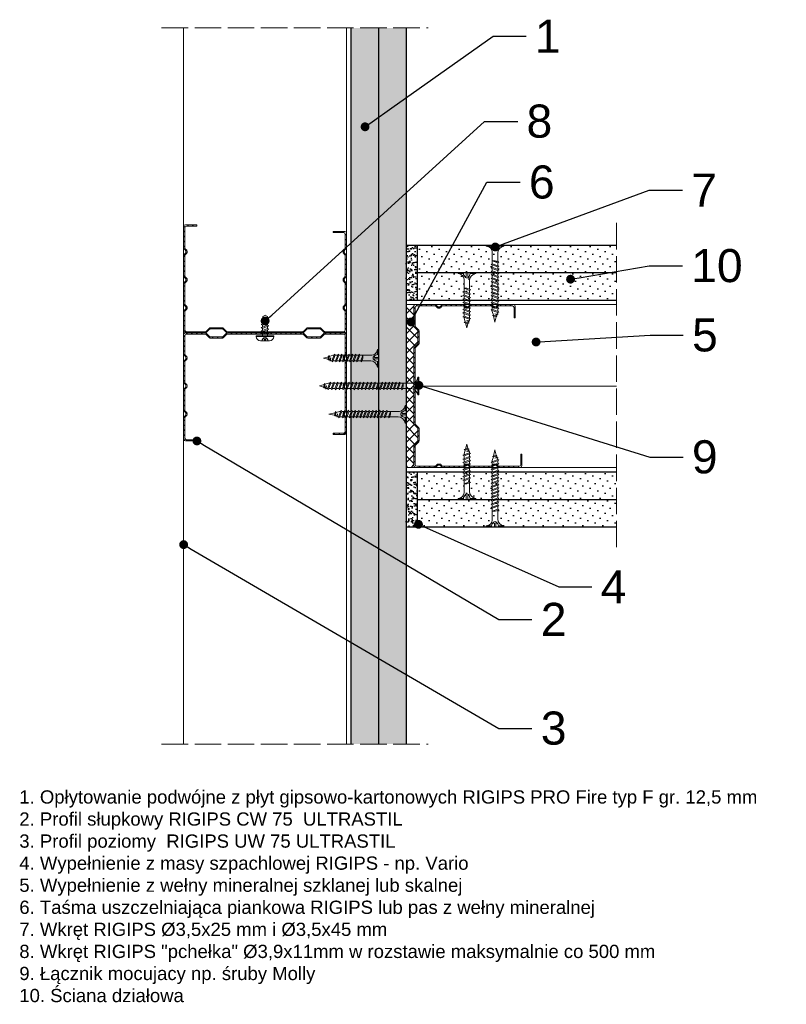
# Model space of a CAD drawing. Header units: millimetres. Extents: x 1074 to 3101, y -548 to 1635.
# Tile 12 of 16: x 1840 to 2188, y 348 to 794. Entities that reach past the tile are written whole.
import ezdxf
from ezdxf import colors
from ezdxf.entities.mleader import LeaderData, LeaderLine
from ezdxf.math import Vec2, Vec3

# ---------------------------------------------------------------- set-up
doc = ezdxf.new("R2010")
doc.units = ezdxf.units.MM
doc.linetypes.add('ACAD_ISO02W100', pattern=[15, 12, -3])
for name, color, linetype, lineweight in [('_ISOVER WELNA', 7, 'BATTING', 9), ('_RIGIPS AKCESORIA', 7, 'Continuous', 18), ('_RIGIPS G-K', 7, 'Continuous', 25), ('_RIGIPS PROFIL', 7, 'Continuous', 18), ('KRESKOWANIE', 7, 'Continuous', 9), ('PRZERYWANA', 7, 'ACAD_ISO02W100', 9)]:
    doc.layers.add(name, color=color, linetype=linetype, lineweight=lineweight)
doc.styles.get("Standard").update_dxf_attribs({"font": 'arial.ttf'})
doc.linetypes.add('BATTING', pattern='A,0.00254,-2.54,[134,ltypeshp.shx,S=2.54,R=0,X=-2.54,Y=0],-5.08,[134,ltypeshp.shx,S=2.54,R=180,X=2.54,Y=0],-2.54', length=10.16254)
pattern_1 = [(45, (0.9, -424.0486), (-1.122532, 3.367596), [0, -3.175])]
pattern_2 = [(45, (0.9, -423.1486), (-1.122532, 3.367596), [0, -3.175])]
pattern_3 = [(45, (0.9, -424.9486), (-1.122532, 3.367596), [0, -3.175])]

# ---------------------------------------------------------------- blocks, each defined once
blk = doc.blocks.new('TN 25')
at = {"layer": '_RIGIPS AKCESORIA'}
for p, q in [((0, -0.84), (0, 7.16)), ((0, 7.16), (0.46, 7.16)), ((0.46, 4.78), (0, 4.78)), ((0.46, 7.16), (0.46, 4.78)), ((3.02, 4.46), (8.47, 4.46)), ((7.12, 4.46), (7.12, 3.18)), ((8.03, 2.01), (7.12, 4.46)), ((8.47, 4.46), (8.79, 5)), ((9.61, 1.51), (8.47, 4.46)), ((8.79, 5), (9.93, 2.01)), ((9, 4.46), (10.1, 4.46)), ((10.1, 4.46), (10.41, 5)), ((11.23, 1.51), (10.1, 4.46)), ((10.41, 5), (11.56, 2.01)), ((10.62, 4.46), (11.67, 4.46)), ((11.67, 4.46), (11.99, 5)), ((12.81, 1.51), (11.67, 4.46)), ((11.99, 5), (13.14, 2.01)), ((12.2, 4.46), (13.21, 4.46)), ((13.21, 4.46), (13.52, 5)), ((14.34, 1.51), (13.21, 4.46)), ((13.52, 5), (14.67, 2.01)), ((13.73, 4.46), (14.8, 4.46)), ((14.8, 4.46), (15.12, 5)), ((15.94, 1.51), (14.8, 4.46)), ((15.12, 5), (16.26, 2.01)), ((15.33, 4.46), (16.42, 4.46)), ((16.42, 4.46), (16.73, 5)), ((17.55, 1.51), (16.42, 4.46)), ((16.73, 5), (17.88, 2.01)), ((16.94, 4.46), (17.99, 4.46)), ((17.99, 4.46), (18.31, 5)), ((19.13, 1.51), (17.99, 4.46)), ((18.31, 5), (19.45, 2.01)), ((18.52, 4.46), (19.68, 4.46)), ((19.68, 4.46), (20, 5)), ((20.82, 1.51), (19.68, 4.46)), ((20, 5), (21.14, 2.01)), ((20.21, 4.46), (20.7, 4.46)), ((20.7, 4.46), (22.28, 3.98)), ((0, 3.5), (1.77, 3.5)), ((0, 2.83), (1.77, 2.83)), ((0.46, 1.64), (0, 1.64)), ((0.46, -0.84), (0.46, 1.64)), ((1.77, 3.5), (1.77, 4.2)), ((1.77, 2.83), (1.77, 2.18)), ((7.49, 2.01), (3.55, 2.01)), ((7.12, 3.18), (7.65, 1.53)), ((7.65, 1.53), (8.03, 2.01)), ((9.41, 2.01), (8.03, 2.01)), ((9.93, 2.01), (9.61, 1.51)), ((11.04, 2.01), (9.93, 2.01)), ((11.56, 2.01), (11.23, 1.51)), ((12.61, 2.01), (11.56, 2.01)), ((13.14, 2.01), (12.81, 1.51)), ((14.15, 2.01), (13.14, 2.01)), ((14.67, 2.01), (14.34, 1.51)), ((15.74, 2.01), (14.67, 2.01)), ((16.26, 2.01), (15.94, 1.51)), ((17.36, 2.01), (16.26, 2.01)), ((17.88, 2.01), (17.55, 1.51)), ((18.93, 2.01), (17.88, 2.01)), ((19.45, 2.01), (19.13, 1.51)), ((19.45, 2.01), (20.62, 2.01)), ((21.14, 2.01), (20.82, 1.51)), ((21.14, 2.01), (21.81, 2.12)), ((21.85, 1.83), (21.67, 3.28)), ((21.67, 3.28), (22.14, 2.4)), ((22.14, 2.4), (21.85, 1.83)), ((22.7, 2.36), (22.14, 2.4)), ((22.28, 3.98), (22.56, 4.37)), ((22.7, 2.36), (22.28, 3.98)), ((22.56, 4.37), (23.03, 2.71)), ((23.03, 2.71), (22.7, 2.36)), ((22.71, 3.85), (25, 3.24)), ((25, 3.24), (23.03, 2.71)), ((0, -0.84), (0.46, -0.84))]:
    blk.add_line(p, q, dxfattribs=at)
for centre, major_axis, ratio, start_param, end_param in [((3.09, 7.67), (0.17, 3.2), 0.826134, 1.773653, 3.180586), ((-0.04, 0.9), (0, 3.93), 0.848176, -0.720942, -0.151112), ((3.37, -1.57), (0.28, 3.57), 0.832181, 0.035984, 1.430787), ((-2.73, 15.91), (0, 14.76), 0.848176, 3.399396, 3.475072), ((0.59, 4.62), (0, 2.81), 0.848176, 3.475072, 3.862535), ((1.66, 3.18), (0, 0.895), 0.848176, -1.552777, -0.720942), ((1.66, 3.18), (0, 0.895), 0.848176, 3.862535, 4.730408)]:
    blk.add_ellipse(centre, major_axis=major_axis, ratio=ratio, start_param=start_param, end_param=end_param, dxfattribs=at)
blk = doc.blocks.new('CW 75 ULTRASTIL')
h = blk.add_hatch()
h.set_pattern_fill('ANSI31', color=256, scale=0.5, style=0)
h.paths.add_polyline_path([(106.07, 103.31, -0.414214), (106.87, 104.11), (115.19, 104.11, -0.198912), (115.55, 103.96), (116.25, 103.25, 0.198912), (116.61, 103.11), (117.19, 103.11, 0.198912), (117.55, 103.25), (118.25, 103.96, -0.198912), (118.61, 104.11), (127.89, 104.11, -0.198912), (128.25, 103.96), (128.95, 103.25, 0.198912), (129.31, 103.11), (129.89, 103.11, 0.198912), (130.25, 103.25), (130.95, 103.96, -0.198912), (131.31, 104.11), (140.59, 104.11, -0.198912), (140.95, 103.96), (141.65, 103.25, 0.198912), (142.01, 103.11), (142.59, 103.11, 0.198912), (142.95, 103.25), (143.65, 103.96, -0.198912), (144.01, 104.11), (153.17, 104.11, -0.414214), (153.97, 103.31), (153.97, 98.66), (154.52, 98.66), (154.52, 103.86, 0.414214), (153.72, 104.66), (144.01, 104.66, 0.198912), (143.65, 104.51), (142.95, 103.8, -0.198912), (142.59, 103.66), (142.01, 103.66, -0.198912), (141.65, 103.8), (140.95, 104.51, 0.198912), (140.59, 104.66), (131.31, 104.66, 0.198912), (130.95, 104.51), (130.25, 103.8, -0.198912), (129.89, 103.66), (129.31, 103.66, -0.198912), (128.95, 103.8), (128.25, 104.51, 0.198912), (127.89, 104.66), (118.61, 104.66, 0.198912), (118.25, 104.51), (117.55, 103.8, -0.198912), (117.19, 103.66), (116.61, 103.66, -0.198912), (116.25, 103.8), (115.55, 104.51, 0.198912), (115.19, 104.66), (106.32, 104.66, 0.414214), (105.52, 103.86), (105.52, 94.86, 0.198912), (105.67, 94.51), (107.17, 93, -0.198912), (107.32, 92.65), (107.32, 87.06, -0.198912), (107.17, 86.71), (105.67, 85.2, 0.198912), (105.52, 84.85), (105.52, 50.66, 0.198912), (105.67, 50.31), (107.17, 48.8, -0.198912), (107.32, 48.45), (107.32, 42.86, -0.198912), (107.17, 42.51), (105.67, 41, 0.198912), (105.52, 40.65), (105.52, 31.66, 0.414214), (106.32, 30.86), (115.19, 30.86, 0.198912), (115.55, 31), (116.25, 31.71, -0.198912), (116.61, 31.86), (117.19, 31.86, -0.198912), (117.55, 31.71), (118.25, 31, 0.198912), (118.61, 30.86), (127.89, 30.86, 0.198912), (128.25, 31), (128.95, 31.71, -0.198912), (129.31, 31.86), (129.89, 31.86, -0.198912), (130.25, 31.71), (130.95, 31, 0.198912), (131.31, 30.86), (140.59, 30.86, 0.198912), (140.95, 31), (141.65, 31.71, -0.198912), (142.01, 31.86), (142.59, 31.86, -0.198912), (142.95, 31.71), (143.65, 31, 0.198912), (144.01, 30.86), (150.72, 30.86, 0.414214), (151.52, 31.66), (151.52, 36.86), (150.97, 36.86), (150.97, 32.21, -0.414214), (150.17, 31.41), (144.01, 31.41, -0.198912), (143.65, 31.55), (142.95, 32.26, 0.198912), (142.59, 32.41), (142.01, 32.41, 0.198912), (141.65, 32.26), (140.95, 31.55, -0.198912), (140.59, 31.41), (131.31, 31.41, -0.198912), (130.95, 31.55), (130.25, 32.26, 0.198912), (129.89, 32.41), (129.31, 32.41, 0.198912), (128.95, 32.26), (128.25, 31.55, -0.198912), (127.89, 31.41), (118.61, 31.41, -0.198912), (118.25, 31.55), (117.55, 32.26, 0.198912), (117.19, 32.41), (116.61, 32.41, 0.198912), (116.25, 32.26), (115.55, 31.55, -0.198912), (115.19, 31.41), (106.87, 31.41, -0.414214), (106.07, 32.21), (106.07, 40.65, -0.198912), (106.22, 41), (107.72, 42.51, 0.198912), (107.87, 42.86), (107.87, 48.45, 0.198912), (107.72, 48.8), (106.22, 50.31, -0.198912), (106.07, 50.66), (106.07, 84.85, -0.198912), (106.22, 85.2), (107.72, 86.71, 0.198912), (107.87, 87.06), (107.87, 92.65, 0.198912), (107.72, 93), (106.22, 94.51, -0.198912), (106.07, 94.86)])
at = {"layer": '_RIGIPS PROFIL'}
for p, q in [((105.52, 103.86), (105.52, 94.86)), ((106.07, 103.31), (106.07, 94.86)), ((115.19, 104.66), (106.32, 104.66)), ((115.19, 104.11), (106.87, 104.11)), ((115.55, 104.51), (116.25, 103.8)), ((115.55, 103.96), (116.25, 103.25)), ((117.19, 103.66), (116.61, 103.66)), ((117.19, 103.11), (116.61, 103.11)), ((118.25, 104.51), (117.55, 103.8)), ((118.25, 103.96), (117.55, 103.25)), ((127.89, 104.66), (118.61, 104.66)), ((127.89, 104.11), (118.61, 104.11)), ((128.25, 104.51), (128.95, 103.8)), ((128.25, 103.96), (128.95, 103.25)), ((129.89, 103.66), (129.31, 103.66)), ((129.89, 103.11), (129.31, 103.11)), ((130.95, 104.51), (130.25, 103.8)), ((130.95, 103.96), (130.25, 103.25)), ((131.31, 104.66), (140.59, 104.66)), ((131.31, 104.11), (140.59, 104.11)), ((140.95, 104.51), (141.65, 103.8)), ((140.95, 103.96), (141.65, 103.25)), ((142.59, 103.66), (142.01, 103.66)), ((142.59, 103.11), (142.01, 103.11)), ((143.65, 104.51), (142.95, 103.8)), ((143.65, 103.96), (142.95, 103.25)), ((153.72, 104.66), (144.01, 104.66)), ((153.17, 104.11), (144.01, 104.11)), ((153.97, 98.66), (153.97, 103.31)), ((154.52, 98.66), (154.52, 103.86)), ((153.97, 98.66), (154.52, 98.66)), ((107.17, 93), (105.67, 94.51)), ((107.72, 93), (106.22, 94.51)), ((107.32, 92.65), (107.32, 87.06)), ((107.87, 92.65), (107.87, 87.06)), ((105.52, 84.85), (105.52, 50.66)), ((107.17, 86.71), (105.67, 85.2)), ((106.07, 84.85), (106.07, 50.66)), ((107.72, 86.71), (106.22, 85.2)), ((107.17, 48.8), (105.67, 50.31)), ((107.72, 48.8), (106.22, 50.31)), ((107.32, 42.86), (107.32, 48.45)), ((107.87, 42.86), (107.87, 48.45)), ((105.52, 31.66), (105.52, 40.65)), ((107.17, 42.51), (105.67, 41)), ((106.07, 32.21), (106.07, 40.65)), ((107.72, 42.51), (106.22, 41)), ((150.97, 36.86), (150.97, 32.21)), ((150.97, 36.86), (151.52, 36.86)), ((151.52, 36.86), (151.52, 31.66)), ((115.19, 31.41), (106.87, 31.41)), ((115.55, 31.55), (116.25, 32.26)), ((115.55, 31), (116.25, 31.71)), ((117.19, 32.41), (116.61, 32.41)), ((117.19, 31.86), (116.61, 31.86)), ((118.25, 31.55), (117.55, 32.26)), ((118.25, 31), (117.55, 31.71)), ((127.89, 31.41), (118.61, 31.41)), ((128.25, 31.55), (128.95, 32.26)), ((128.25, 31), (128.95, 31.71)), ((129.89, 32.41), (129.31, 32.41)), ((129.89, 31.86), (129.31, 31.86)), ((130.95, 31.55), (130.25, 32.26)), ((130.95, 31), (130.25, 31.71)), ((131.31, 31.41), (140.59, 31.41)), ((140.95, 31.55), (141.65, 32.26)), ((140.95, 31), (141.65, 31.71)), ((142.59, 32.41), (142.01, 32.41)), ((142.59, 31.86), (142.01, 31.86)), ((143.65, 31.55), (142.95, 32.26)), ((143.65, 31), (142.95, 31.71)), ((150.17, 31.41), (144.01, 31.41)), ((115.19, 30.86), (106.32, 30.86)), ((127.89, 30.86), (118.61, 30.86)), ((131.31, 30.86), (140.59, 30.86)), ((150.72, 30.86), (144.01, 30.86))]:
    blk.add_line(p, q, dxfattribs=at)
for centre, radius, start, end in [((106.32, 103.86), 0.8, 90, 180), ((106.87, 103.31), 0.8, 90, 180), ((115.19, 104.16), 0.5, 45, 90), ((115.19, 103.61), 0.5, 45, 90), ((116.61, 104.16), 0.5, 225, 270), ((116.61, 103.61), 0.5, 225, 270), ((117.19, 104.16), 0.5, 270, 315), ((117.19, 103.61), 0.5, 270, 315), ((118.61, 104.16), 0.5, 90, 135), ((118.61, 103.61), 0.5, 90, 135), ((127.89, 104.16), 0.5, 45, 90), ((127.89, 103.61), 0.5, 45, 90), ((129.31, 104.16), 0.5, 225, 270), ((129.31, 103.61), 0.5, 225, 270), ((129.89, 104.16), 0.5, 270, 315), ((129.89, 103.61), 0.5, 270, 315), ((131.31, 104.16), 0.5, 90, 135), ((131.31, 103.61), 0.5, 90, 135), ((140.59, 104.16), 0.5, 45, 90), ((140.59, 103.61), 0.5, 45, 90), ((142.01, 104.16), 0.5, 225, 270), ((142.01, 103.61), 0.5, 225, 270), ((142.59, 104.16), 0.5, 270, 315), ((142.59, 103.61), 0.5, 270, 315), ((144.01, 104.16), 0.5, 90, 135), ((144.01, 103.61), 0.5, 90, 135), ((153.17, 103.31), 0.8, 0, 90), ((153.72, 103.86), 0.8, 0, 90), ((106.02, 94.86), 0.5, 180, 225), ((106.57, 94.86), 0.5, 180, 225), ((106.82, 92.65), 0.5, 0, 45), ((107.37, 92.65), 0.5, 0, 45), ((106.02, 84.85), 0.5, 135, 180), ((106.57, 84.85), 0.5, 135, 180), ((106.82, 87.06), 0.5, 315, 0), ((107.37, 87.06), 0.5, 315, 0), ((106.02, 50.66), 0.5, 180, 225), ((106.57, 50.66), 0.5, 180, 225), ((106.82, 48.45), 0.5, 0, 45), ((107.37, 48.45), 0.5, 0, 45), ((106.02, 40.65), 0.5, 135, 180), ((106.57, 40.65), 0.5, 135, 180), ((106.82, 42.86), 0.5, 315, 0), ((107.37, 42.86), 0.5, 315, 0), ((106.32, 31.66), 0.8, 180, 270), ((106.87, 32.21), 0.8, 180, 270), ((115.19, 31.91), 0.5, 270, 315), ((116.61, 31.91), 0.5, 90, 135), ((116.61, 31.36), 0.5, 90, 135), ((117.19, 31.91), 0.5, 45, 90), ((117.19, 31.36), 0.5, 45, 90), ((118.61, 31.91), 0.5, 225, 270), ((127.89, 31.91), 0.5, 270, 315), ((129.31, 31.91), 0.5, 90, 135), ((129.31, 31.36), 0.5, 90, 135), ((129.89, 31.91), 0.5, 45, 90), ((129.89, 31.36), 0.5, 45, 90), ((131.31, 31.91), 0.5, 225, 270), ((140.59, 31.91), 0.5, 270, 315), ((142.01, 31.91), 0.5, 90, 135), ((142.01, 31.36), 0.5, 90, 135), ((142.59, 31.91), 0.5, 45, 90), ((142.59, 31.36), 0.5, 45, 90), ((144.01, 31.91), 0.5, 225, 270), ((150.17, 32.21), 0.8, 270, 0), ((150.72, 31.66), 0.8, 270, 0), ((115.19, 31.36), 0.5, 270, 315), ((118.61, 31.36), 0.5, 225, 270), ((127.89, 31.36), 0.5, 270, 315), ((131.31, 31.36), 0.5, 225, 270), ((140.59, 31.36), 0.5, 270, 315), ((144.01, 31.36), 0.5, 225, 270)]:
    blk.add_arc(centre, radius, start, end, dxfattribs=at)
blk = doc.blocks.new('TN 35')
at = {"layer": '_RIGIPS AKCESORIA'}
for p, q in [((0, -0.84), (0, 7.16)), ((0, 7.16), (0.46, 7.16)), ((0.46, 4.78), (0, 4.78)), ((0.46, 7.16), (0.46, 4.78)), ((3.02, 4.46), (8.47, 4.46)), ((7.12, 4.46), (7.12, 3.18)), ((8.03, 2.01), (7.12, 4.46)), ((8.47, 4.46), (8.79, 5)), ((9.61, 1.51), (8.47, 4.46)), ((8.79, 5), (9.93, 2.01)), ((9, 4.46), (10.1, 4.46)), ((10.1, 4.46), (10.41, 5)), ((11.23, 1.51), (10.1, 4.46)), ((10.41, 5), (11.56, 2.01)), ((10.62, 4.46), (11.67, 4.46)), ((11.67, 4.46), (11.99, 5)), ((12.81, 1.51), (11.67, 4.46)), ((11.99, 5), (13.14, 2.01)), ((12.2, 4.46), (13.21, 4.46)), ((13.21, 4.46), (13.52, 5)), ((14.34, 1.51), (13.21, 4.46)), ((13.52, 5), (14.67, 2.01)), ((13.73, 4.46), (14.8, 4.46)), ((14.8, 4.46), (15.12, 5)), ((15.94, 1.51), (14.8, 4.46)), ((15.12, 5), (16.26, 2.01)), ((15.33, 4.46), (16.42, 4.46)), ((16.42, 4.46), (16.73, 5)), ((17.55, 1.51), (16.42, 4.46)), ((16.73, 5), (17.88, 2.01)), ((16.94, 4.46), (17.99, 4.46)), ((17.99, 4.46), (18.31, 5)), ((19.13, 1.51), (17.99, 4.46)), ((18.31, 5), (19.45, 2.01)), ((18.52, 4.46), (19.57, 4.46)), ((19.57, 4.46), (19.88, 5)), ((20.7, 1.51), (19.57, 4.46)), ((19.88, 5), (21.03, 2.01)), ((20.09, 4.46), (21.14, 4.46)), ((21.14, 4.46), (21.46, 5)), ((22.28, 1.51), (21.14, 4.46)), ((21.46, 5), (22.6, 2.01)), ((21.67, 4.46), (22.72, 4.46)), ((22.72, 4.46), (23.03, 5)), ((23.85, 1.51), (22.72, 4.46)), ((23.03, 5), (24.18, 2.01)), ((23.24, 4.46), (24.29, 4.46)), ((24.29, 4.46), (24.61, 5)), ((25.43, 1.51), (24.29, 4.46)), ((24.61, 5), (25.75, 2.01)), ((24.81, 4.46), (25.87, 4.46)), ((25.87, 4.46), (26.18, 5)), ((27, 1.51), (25.87, 4.46)), ((26.18, 5), (27.33, 2.01)), ((26.39, 4.46), (27.44, 4.46)), ((27.44, 4.46), (27.76, 5)), ((28.58, 1.51), (27.44, 4.46)), ((27.76, 5), (28.9, 2.01)), ((27.96, 4.46), (29.13, 4.46)), ((29.13, 4.46), (29.45, 5)), ((30.27, 1.51), (29.13, 4.46)), ((29.45, 5), (30.59, 2.01)), ((29.65, 4.46), (30.15, 4.46)), ((30.15, 4.46), (31.73, 3.98)), ((0, 3.5), (1.77, 3.5)), ((0, 2.83), (1.77, 2.83)), ((0.46, 1.64), (0, 1.64)), ((0.46, -0.84), (0.46, 1.64)), ((1.77, 3.5), (1.77, 4.2)), ((1.77, 2.83), (1.77, 2.18)), ((7.49, 2.01), (3.55, 2.01)), ((7.12, 3.18), (7.65, 1.53)), ((7.65, 1.53), (8.03, 2.01)), ((9.41, 2.01), (8.03, 2.01)), ((9.93, 2.01), (9.61, 1.51)), ((11.04, 2.01), (9.93, 2.01)), ((11.56, 2.01), (11.23, 1.51)), ((12.61, 2.01), (11.56, 2.01)), ((13.14, 2.01), (12.81, 1.51)), ((14.15, 2.01), (13.14, 2.01)), ((14.67, 2.01), (14.34, 1.51)), ((15.74, 2.01), (14.67, 2.01)), ((16.26, 2.01), (15.94, 1.51)), ((17.36, 2.01), (16.26, 2.01)), ((17.88, 2.01), (17.55, 1.51)), ((18.93, 2.01), (17.84, 2.01)), ((19.45, 2.01), (19.13, 1.51)), ((20.51, 2.01), (19.41, 2.01)), ((21.03, 2.01), (20.7, 1.51)), ((22.08, 2.01), (20.99, 2.01)), ((22.6, 2.01), (22.28, 1.51)), ((23.66, 2.01), (22.56, 2.01)), ((24.18, 2.01), (23.85, 1.51)), ((25.23, 2.01), (24.14, 2.01)), ((25.75, 2.01), (25.43, 1.51)), ((26.81, 2.01), (25.71, 2.01)), ((27.33, 2.01), (27, 1.51)), ((28.38, 2.01), (27.33, 2.01)), ((28.9, 2.01), (28.58, 1.51)), ((28.9, 2.01), (30.07, 2.01)), ((30.59, 2.01), (30.27, 1.51)), ((30.59, 2.01), (31.26, 2.12)), ((31.3, 1.83), (31.12, 3.28)), ((31.12, 3.28), (31.59, 2.4)), ((31.59, 2.4), (31.3, 1.83)), ((32.15, 2.36), (31.59, 2.4)), ((31.73, 3.98), (32.01, 4.37)), ((32.15, 2.36), (31.73, 3.98)), ((32.01, 4.37), (32.48, 2.71)), ((32.48, 2.71), (32.15, 2.36)), ((32.16, 3.85), (35, 3.24)), ((35, 3.24), (32.48, 2.71)), ((0, -0.84), (0.46, -0.84))]:
    blk.add_line(p, q, dxfattribs=at)
for centre, major_axis, ratio, start_param, end_param in [((3.09, 7.67), (0.17, 3.2), 0.826134, 1.773653, 3.180586), ((-0.04, 0.9), (0, 3.93), 0.848176, -0.720942, -0.151112), ((3.37, -1.57), (0.28, 3.57), 0.832181, 0.035984, 1.430787), ((-2.73, 15.91), (0, 14.76), 0.848176, 3.399396, 3.475072), ((0.59, 4.62), (0, 2.81), 0.848176, 3.475072, 3.862535), ((1.66, 3.18), (0, 0.895), 0.848176, -1.552777, -0.720942), ((1.66, 3.18), (0, 0.895), 0.848176, 3.862535, 4.730408)]:
    blk.add_ellipse(centre, major_axis=major_axis, ratio=ratio, start_param=start_param, end_param=end_param, dxfattribs=at)
blk = doc.blocks.new('TN 45')
at = {"layer": '_RIGIPS AKCESORIA'}
for p, q in [((0, -0.84), (0, 7.16)), ((0, 7.16), (0.46, 7.16)), ((0.46, 4.78), (0, 4.78)), ((0.46, 7.16), (0.46, 4.78)), ((3.02, 4.46), (8.47, 4.46)), ((7.12, 4.46), (7.12, 3.18)), ((8.03, 2.01), (7.12, 4.46)), ((8.47, 4.46), (8.79, 5)), ((9.61, 1.51), (8.47, 4.46)), ((8.79, 5), (9.93, 2.01)), ((9, 4.46), (10.1, 4.46)), ((10.1, 4.46), (10.41, 5)), ((11.23, 1.51), (10.1, 4.46)), ((10.41, 5), (11.56, 2.01)), ((10.62, 4.46), (11.67, 4.46)), ((11.67, 4.46), (11.99, 5)), ((12.81, 1.51), (11.67, 4.46)), ((11.99, 5), (13.14, 2.01)), ((12.2, 4.46), (13.21, 4.46)), ((13.21, 4.46), (13.52, 5)), ((14.34, 1.51), (13.21, 4.46)), ((13.52, 5), (14.67, 2.01)), ((13.73, 4.46), (14.8, 4.46)), ((14.8, 4.46), (15.12, 5)), ((15.94, 1.51), (14.8, 4.46)), ((15.12, 5), (16.26, 2.01)), ((15.33, 4.46), (16.42, 4.46)), ((16.42, 4.46), (16.73, 5)), ((17.55, 1.51), (16.42, 4.46)), ((16.73, 5), (17.88, 2.01)), ((16.94, 4.46), (17.99, 4.46)), ((17.99, 4.46), (18.31, 5)), ((19.13, 1.51), (17.99, 4.46)), ((18.31, 5), (19.45, 2.01)), ((18.52, 4.46), (19.68, 4.46)), ((19.68, 4.46), (20, 5)), ((20.82, 1.51), (19.68, 4.46)), ((20, 5), (21.14, 2.01)), ((20.21, 4.46), (21.37, 4.46)), ((21.37, 4.46), (21.69, 5)), ((22.51, 1.51), (21.37, 4.46)), ((21.69, 5), (22.83, 2.01)), ((21.9, 4.46), (23.06, 4.46)), ((23.06, 4.46), (23.38, 5)), ((24.2, 1.51), (23.06, 4.46)), ((23.38, 5), (24.52, 2.01)), ((23.59, 4.46), (24.75, 4.46)), ((24.75, 4.46), (25.07, 5)), ((25.89, 1.51), (24.75, 4.46)), ((25.07, 5), (26.21, 2.01)), ((25.28, 4.46), (26.44, 4.46)), ((26.44, 4.46), (26.76, 5)), ((27.58, 1.51), (26.44, 4.46)), ((26.76, 5), (27.9, 2.01)), ((26.96, 4.46), (28.13, 4.46)), ((28.13, 4.46), (28.45, 5)), ((29.27, 1.51), (28.13, 4.46)), ((28.45, 5), (29.59, 2.01)), ((28.65, 4.46), (29.82, 4.46)), ((29.82, 4.46), (30.14, 5)), ((30.96, 1.51), (29.82, 4.46)), ((30.14, 5), (31.28, 2.01)), ((30.34, 4.46), (31.51, 4.46)), ((31.51, 4.46), (31.83, 5)), ((32.65, 1.51), (31.51, 4.46)), ((31.83, 5), (32.97, 2.01)), ((32.03, 4.46), (33.2, 4.46)), ((33.2, 4.46), (33.52, 5)), ((34.34, 1.51), (33.2, 4.46)), ((33.52, 5), (34.66, 2.01)), ((33.72, 4.46), (34.89, 4.46)), ((34.89, 4.46), (35.21, 5)), ((36.03, 1.51), (34.89, 4.46)), ((35.21, 5), (36.35, 2.01)), ((35.41, 4.46), (36.58, 4.46)), ((36.58, 4.46), (36.9, 5)), ((37.72, 1.51), (36.58, 4.46)), ((36.9, 5), (38.04, 2.01)), ((37.1, 4.46), (38.27, 4.46)), ((38.27, 4.46), (38.59, 5)), ((39.41, 1.51), (38.27, 4.46)), ((38.59, 5), (39.73, 2.01)), ((38.79, 4.46), (39.96, 4.46)), ((39.96, 4.46), (40.28, 5)), ((41.1, 1.51), (39.96, 4.46)), ((40.28, 5), (41.42, 2.01)), ((40.48, 4.46), (40.98, 4.46)), ((40.98, 4.46), (42.56, 3.98)), ((0, 3.5), (1.77, 3.5)), ((0, 2.83), (1.77, 2.83)), ((0.46, 1.64), (0, 1.64)), ((0.46, -0.84), (0.46, 1.64)), ((1.77, 3.5), (1.77, 4.2)), ((1.77, 2.83), (1.77, 2.18)), ((7.49, 2.01), (3.55, 2.01)), ((7.12, 3.18), (7.65, 1.53)), ((7.65, 1.53), (8.03, 2.01)), ((9.41, 2.01), (8.03, 2.01)), ((9.93, 2.01), (9.61, 1.51)), ((11.04, 2.01), (9.93, 2.01)), ((11.56, 2.01), (11.23, 1.51)), ((12.61, 2.01), (11.56, 2.01)), ((13.14, 2.01), (12.81, 1.51)), ((14.15, 2.01), (13.14, 2.01)), ((14.67, 2.01), (14.34, 1.51)), ((15.74, 2.01), (14.67, 2.01)), ((16.26, 2.01), (15.94, 1.51)), ((17.36, 2.01), (16.26, 2.01)), ((17.88, 2.01), (17.55, 1.51)), ((18.93, 2.01), (17.88, 2.01)), ((19.45, 2.01), (19.13, 1.51)), ((19.45, 2.01), (20.62, 2.01)), ((20.62, 2.01), (19.57, 2.01)), ((21.14, 2.01), (20.82, 1.51)), ((21.14, 2.01), (22.31, 2.01)), ((22.31, 2.01), (21.26, 2.01)), ((22.83, 2.01), (22.51, 1.51)), ((22.83, 2.01), (24, 2.01)), ((24, 2.01), (22.95, 2.01)), ((24.52, 2.01), (24.2, 1.51)), ((24.52, 2.01), (25.69, 2.01)), ((25.69, 2.01), (24.64, 2.01)), ((26.21, 2.01), (25.89, 1.51)), ((26.21, 2.01), (27.38, 2.01)), ((27.38, 2.01), (26.33, 2.01)), ((27.9, 2.01), (27.58, 1.51)), ((27.9, 2.01), (29.07, 2.01)), ((29.07, 2.01), (28.02, 2.01)), ((29.59, 2.01), (29.27, 1.51)), ((29.59, 2.01), (30.76, 2.01)), ((30.76, 2.01), (29.71, 2.01)), ((31.28, 2.01), (30.96, 1.51)), ((31.28, 2.01), (32.45, 2.01)), ((32.45, 2.01), (31.4, 2.01)), ((32.97, 2.01), (32.65, 1.51)), ((32.97, 2.01), (34.14, 2.01)), ((34.14, 2.01), (33.09, 2.01)), ((34.66, 2.01), (34.34, 1.51)), ((34.66, 2.01), (35.83, 2.01)), ((35.83, 2.01), (34.78, 2.01)), ((36.35, 2.01), (36.03, 1.51)), ((36.35, 2.01), (37.52, 2.01)), ((37.52, 2.01), (36.47, 2.01)), ((38.04, 2.01), (37.72, 1.51)), ((38.04, 2.01), (39.21, 2.01)), ((39.21, 2.01), (38.16, 2.01)), ((39.73, 2.01), (39.41, 1.51)), ((39.73, 2.01), (40.9, 2.01)), ((41.42, 2.01), (41.1, 1.51)), ((41.42, 2.01), (42.09, 2.12)), ((42.13, 1.83), (41.95, 3.28)), ((41.95, 3.28), (42.42, 2.4)), ((42.42, 2.4), (42.13, 1.83)), ((42.98, 2.36), (42.42, 2.4)), ((42.56, 3.98), (42.84, 4.37)), ((42.98, 2.36), (42.56, 3.98)), ((42.84, 4.37), (43.31, 2.71)), ((43.31, 2.71), (42.98, 2.36)), ((42.99, 3.85), (45, 3.24)), ((45, 3.24), (43.31, 2.71)), ((0, -0.84), (0.46, -0.84))]:
    blk.add_line(p, q, dxfattribs=at)
for centre, major_axis, ratio, start_param, end_param in [((3.09, 7.67), (0.17, 3.2), 0.826134, 1.773653, 3.180586), ((-0.04, 0.9), (0, 3.93), 0.848176, -0.720942, -0.151112), ((3.37, -1.57), (0.28, 3.57), 0.832181, 0.035984, 1.430787), ((-2.73, 15.91), (0, 14.76), 0.848176, 3.399396, 3.475072), ((0.59, 4.62), (0, 2.81), 0.848176, 3.475072, 3.862535), ((1.66, 3.18), (0, 0.895), 0.848176, -1.552777, -0.720942), ((1.66, 3.18), (0, 0.895), 0.848176, 3.862535, 4.730408)]:
    blk.add_ellipse(centre, major_axis=major_axis, ratio=ratio, start_param=start_param, end_param=end_param, dxfattribs=at)
blk = doc.blocks.new('Pchelka')
at = {"layer": '_RIGIPS AKCESORIA'}
for p, q in [((20.31, 165.49), (20.31, 157.49)), ((20.38, 165.49), (20.72, 165.49)), ((20.72, 165.49), (20.72, 157.49)), ((18.38, 159.49), (18.38, 163.49)), ((18.38, 161.75), (19.34, 161.75)), ((18.38, 161.22), (19.34, 161.22)), ((19.34, 161.75), (19.34, 162.47)), ((19.34, 161.22), (19.34, 160.5)), ((22.49, 162.62), (20.72, 162.62)), ((22.28, 160.36), (21.35, 162.62)), ((21.35, 162.62), (21.35, 161.32)), ((21.35, 161.32), (21.9, 159.74)), ((22.49, 162.62), (22.87, 163.24)), ((23.63, 159.74), (22.49, 162.62)), ((23.08, 162.62), (22.87, 163.24)), ((24.01, 160.36), (23.08, 162.62)), ((23.98, 162.62), (23.08, 162.62)), ((23.98, 162.62), (24.36, 163.24)), ((25.12, 159.74), (23.98, 162.62)), ((24.58, 162.62), (24.36, 163.24)), ((25.5, 160.36), (24.58, 162.62)), ((25.43, 162.62), (24.58, 162.62)), ((25.45, 162.62), (25.83, 163.24)), ((26.59, 159.74), (25.45, 162.62)), ((26.04, 162.62), (25.83, 163.24)), ((26.66, 162.62), (26.04, 162.62)), ((26.97, 160.36), (26.04, 162.62)), ((26.66, 162.62), (26.85, 163.14)), ((27.13, 162.02), (26.66, 162.62)), ((26.85, 163.14), (27.13, 162.02)), ((29.38, 162.52), (27.01, 162.52)), ((30.05, 161.42), (29.38, 162.52)), ((29.38, 160.36), (30.05, 161.42)), ((20.38, 157.49), (20.72, 157.49)), ((21.68, 160.36), (20.72, 160.36)), ((21.9, 159.74), (22.28, 160.36)), ((23.39, 160.36), (22.28, 160.36)), ((23.63, 159.74), (24.01, 160.36)), ((24.88, 160.36), (24.01, 160.36)), ((25.12, 159.74), (25.5, 160.36)), ((26.35, 160.36), (25.5, 160.36)), ((26.59, 159.74), (26.97, 160.36)), ((29.38, 160.36), (26.97, 160.36))]:
    blk.add_line(p, q, dxfattribs=at)
for centre, start, end in [((20.38, 163.49), 90, 180), ((20.38, 159.49), 180, 270)]:
    blk.add_arc(centre, 2, start, end, dxfattribs=at)
for centre, major_axis, start_param, end_param in [((17.98, 160.19), (0, 2.76), -0.596517, -0.166765), ((18.62, 161.26), (0, 1.46), -1.414897, -0.596517), ((18.62, 161.72), (0, 1.46), 3.73811, 4.55649), ((17.98, 162.79), (0, 2.76), 3.308358, 3.73811)]:
    blk.add_ellipse(centre, major_axis=major_axis, ratio=0.880282, start_param=start_param, end_param=end_param, dxfattribs=at)
blk = doc.blocks.new('_Dot')
at = {"color": 0, "linetype": 'ByBlock', "lineweight": -2}
blk.add_line((-0.5, 0), (-1, 0), dxfattribs=at)
at = {"color": 0, "linetype": 'ByBlock', "const_width": 0.5}
blk.add_lwpolyline([(-0.25, 0, 1), (0.25, 0, 1)], format="xyb", close=True, dxfattribs=at)

msp = doc.modelspace()

# ---------------------------------------------------------------- hatches: boundary and pattern name
at = {"layer": '_RIGIPS G-K'}
h = msp.add_hatch(dxfattribs=at)
h.set_pattern_fill('DOTS', color=256, scale=2, angle=45, style=0)
h.set_pattern_definition(pattern_1)
h.paths.add_polyline_path([(2002.94, 790.64), (1990.44, 790.64), (1990.44, 466.03), (2002.94, 466.03)])
h = msp.add_hatch(dxfattribs=at)
h.set_pattern_fill('DOTS', color=256, scale=2, angle=45, style=0)
h.set_pattern_definition(pattern_1)
h.paths.add_polyline_path([(2015.44, 790.64), (2002.94, 790.64), (2002.94, 466.03), (2015.44, 466.03)])
h = msp.add_hatch(dxfattribs=at)
h.set_pattern_fill('AR-SAND', color=256, scale=0.05, style=0)
h.set_pattern_definition([(37.5, (0.9, -423.1486), (-0.0800016, 2.4470662), [0, -1.9304, 0, -2.159, 0, -2.06375]), (7.5, (0.9, -423.1486), (2.2476164, 3.5841255), [0, -1.0414, 0, -1.7399, 0, -0.66675]), (327.5, (-0.662, -423.1486), (3.9549619, 0.007186), [0, -0.635, 0, -2.286, 0, -2.9845]), (317.5, (-0.662, -423.1486), (3.8177823, 1.1146466), [0, -0.3175, 0, -1.4986, 0, -1.7145])])
h.paths.add_polyline_path([(2020.44, 692.24), (2015.44, 692.24), (2015.44, 667.24), (2020.44, 667.24)])
h = msp.add_hatch(dxfattribs=at)
h.set_pattern_fill('DOTS', color=256, scale=2, angle=45, style=0)
h.set_pattern_definition(pattern_2)
h.paths.add_polyline_path([(2110.74, 692.24), (2020.44, 692.24), (2020.44, 679.74), (2110.74, 679.74)])
h = msp.add_hatch(dxfattribs=at)
h.set_pattern_fill('DOTS', color=256, scale=2, angle=45, style=0)
h.set_pattern_definition(pattern_2)
h.paths.add_polyline_path([(2110.74, 679.74), (2020.44, 679.74), (2020.44, 667.24), (2110.74, 667.24)])
h = msp.add_hatch(dxfattribs=at)
h.set_pattern_fill('AR-SAND', color=256, scale=0.05, style=0)
h.set_pattern_definition([(37.5, (0.9, -424.9486), (-0.0800016, 2.4470662), [0, -1.9304, 0, -2.159, 0, -2.06375]), (7.5, (0.9, -424.9486), (2.2476164, 3.5841255), [0, -1.0414, 0, -1.7399, 0, -0.66675]), (327.5, (-0.662, -424.9486), (3.9549619, 0.007186), [0, -0.635, 0, -2.286, 0, -2.9845]), (317.5, (-0.662, -424.9486), (3.8177823, 1.1146466), [0, -0.3175, 0, -1.4986, 0, -1.7145])])
h.paths.add_polyline_path([(2020.44, 589.44), (2015.44, 589.44), (2015.44, 564.44), (2020.44, 564.44)])
h = msp.add_hatch(dxfattribs=at)
h.set_pattern_fill('DOTS', color=256, scale=2, angle=45, style=0)
h.set_pattern_definition(pattern_3)
h.paths.add_polyline_path([(2110.74, 589.44), (2020.44, 589.44), (2020.44, 576.94), (2110.74, 576.94)])
h = msp.add_hatch(dxfattribs=at)
h.set_pattern_fill('DOTS', color=256, scale=2, angle=45, style=0)
h.set_pattern_definition(pattern_3)
h.paths.add_polyline_path([(2110.74, 576.94), (2020.44, 576.94), (2020.44, 564.44), (2110.74, 564.44)])
at = {"layer": 'KRESKOWANIE'}
h = msp.add_hatch(dxfattribs=at)
h.set_pattern_fill('ANSI37', color=256, style=0)
h.set_pattern_definition([(45, (0.9, -424.0486), (-2.245064, 2.245064), []), (135, (0.9, -424.0486), (-2.245064, -2.245064), [])])
h.paths.add_polyline_path([(2018.94, 645.43, -0.198912), (2019.08, 645.78), (2020.59, 647.29, 0.198912), (2020.74, 647.64), (2020.74, 653.23, 0.198912), (2020.59, 653.58), (2019.08, 655.09, -0.198912), (2018.94, 655.44), (2018.94, 664.44, -0.414214), (2019.74, 665.24), (2015.44, 665.24), (2015.44, 591.44), (2019.74, 591.44, -0.414214), (2018.94, 592.24), (2018.94, 601.23, -0.198912), (2019.08, 601.58), (2020.59, 603.09, 0.198912), (2020.74, 603.44), (2020.74, 609.03, 0.198912), (2020.59, 609.38), (2019.08, 610.89, -0.198912), (2018.94, 611.24)])

# ---------------------------------------------------------------- linework, layer by layer
at = {"layer": '_ISOVER WELNA', "ltscale": 3.6}
msp.add_line((2110.74, 628.34), (2019.49, 628.34), dxfattribs=at)
at = {"layer": '_RIGIPS G-K'}
for p, q in [((1990.44, 790.64), (1990.44, 466.03)), ((2002.94, 790.64), (2002.94, 466.03)), ((2015.44, 790.64), (2015.44, 466.03)), ((2015.44, 692.24), (2110.74, 692.24)), ((2015.44, 692.24), (2110.74, 692.24)), ((2020.44, 692.24), (2020.44, 667.24)), ((2020.44, 679.74), (2110.74, 679.74)), ((2015.44, 667.24), (2110.74, 667.24)), ((2015.44, 589.44), (2110.74, 589.44)), ((2020.44, 589.44), (2020.44, 564.44)), ((2020.44, 576.94), (2110.74, 576.94)), ((2015.44, 564.44), (2110.74, 564.44))]:
    msp.add_line(p, q, dxfattribs=at)
at = {"layer": '_RIGIPS PROFIL', "lineweight": 9}
for p, q in [((1914.64, 790.64), (1914.64, 466.03)), ((1988.44, 790.64), (1988.44, 466.03))]:
    msp.add_line(p, q, dxfattribs=at)
at = {"layer": '_RIGIPS PROFIL'}
for p, q in [((2019.74, 665.24), (2110.74, 665.24)), ((2019.74, 591.44), (2110.74, 591.44))]:
    msp.add_line(p, q, dxfattribs=at)
at = {"layer": 'KRESKOWANIE'}
for p, q in [((2019.74, 665.24), (2015.44, 665.24)), ((2019.74, 591.44), (2015.44, 591.44))]:
    msp.add_line(p, q, dxfattribs=at)
at = {"layer": 'PRZERYWANA'}
for p, q in [((1904.64, 790.64), (2025.44, 790.64)), ((2110.74, 702.24), (2110.74, 554.44)), ((1904.64, 466.03), (2025.44, 466.03))]:
    msp.add_line(p, q, dxfattribs=at)

# ---------------------------------------------------------------- block references
at = {"rotation": 90}
msp.add_blockref('Pchelka', (2113.02, 630.44), dxfattribs=at)
at = {"xscale": -1}
msp.add_blockref('TN 45', (2021.26, 625.14), dxfattribs=at)
at = {"layer": '_RIGIPS AKCESORIA', "xscale": -1, "rotation": 90}
for name, p in [('TN 35', (2058.96, 692.24)), ('TN 25', (2046.18, 679.74))]:
    msp.add_blockref(name, p, dxfattribs=at)
at = {"layer": '_RIGIPS AKCESORIA', "xscale": -1}
for name, p in [('TN 25', (2002.94, 637.79)), ('TN 35', (2015.44, 612.39))]:
    msp.add_blockref(name, p, dxfattribs=at)
at = {"layer": '_RIGIPS AKCESORIA', "rotation": 90}
for name, p in [('TN 25', (2046.18, 576.94)), ('TN 35', (2058.96, 564.44))]:
    msp.add_blockref(name, p, dxfattribs=at)
at = {"layer": '_RIGIPS PROFIL', "rotation": 90}
msp.add_blockref('CW 75 ULTRASTIL', (2019.29, 546.9), dxfattribs=at)
at = {"layer": '_RIGIPS PROFIL', "xscale": -1}
for p, rotation in [((1913.42, 696.09), 180), ((2019.29, 757.94), 90)]:
    msp.add_blockref('CW 75 ULTRASTIL', p, dxfattribs=dict(at, rotation=rotation))

# ---------------------------------------------------------------- texts
at = {"layer": 'KRESKOWANIE', "insert": (1840.18, 445.05), "char_height": 6, "attachment_point": 1}
msp.add_mtext_dynamic_manual_height_columns('1. Opłytowanie podwójne z płyt gipsowo-kartonowych RIGIPS PRO Fire typ F gr. 12,5 mm\\P2. Profil słupkowy RIGIPS CW 75  ULTRASTIL\\P3. Profil poziomy  RIGIPS UW 75 ULTRASTIL\\P4. Wypełnienie z masy szpachlowej RIGIPS - np. Vario\\P5. Wypełnienie z wełny mineralnej szklanej lub skalnej\\P6. Taśma uszczelniająca piankowa RIGIPS lub pas z wełny mineralnej\\P7. Wkręt RIGIPS %%C3,5x25 mm i %%C3,5x45 mm\\P8. Wkręt RIGIPS "pchełka" %%C3,9x11mm w rozstawie maksymalnie co 500 mm\\P9. Łącznik mocujacy np. śruby Molly\\P10. Ściana działowa', width=436.7801, gutter_width=12.5, heights=[0], dxfattribs=at)

# ---------------------------------------------------------------- leaders
at = {"layer": 'KRESKOWANIE'}
ml = msp.add_multileader_mtext('Standard', dxfattribs=at)
ml.set_content('1', color=256)
ml.set_leader_properties()
ml.set_arrow_properties(name='DOT')
ml.build(insert=Vec2(0, 0))
ml.multileader.update_dxf_attribs({"dogleg_length": 15})
ctx = ml.context
ctx.base_point, ctx.char_height, ctx.landing_gap_size, ctx.plane_origin = Vec3(2069.84, 786.9), 15, 4, Vec3(1996.85, 745.84)
notes = []
notes.append((ctx, [(0, (1, 1, 0), (2054.84, 786.9), (1, 0), 15, [(1, [(1996.85, 745.84), (2009.01, 754.46)], 0, [])])]))
ctx.mtext.insert, ctx.mtext.flow_direction = Vec3(2073.84, 794.4), 5
ml = msp.add_multileader_mtext('Standard', dxfattribs=at)
ml.set_content('8', color=256)
ml.set_leader_properties()
ml.set_arrow_properties(name='DOT')
ml.build(insert=Vec2(0, 0))
ml.multileader.update_dxf_attribs({"dogleg_length": 15})
ctx = ml.context
ctx.base_point, ctx.char_height, ctx.landing_gap_size, ctx.plane_origin = Vec3(2066.02, 748.31), 15, 4, Vec3(1976.23, 654.22)
notes.append((ctx, [(0, (1, 1, 0), (2051.02, 748.31), (1, 0), 15, [(0, [(1951.57, 657.83)], 0, [])])]))
ctx.mtext.insert, ctx.mtext.flow_direction = Vec3(2070.02, 755.93), 5
ml = msp.add_multileader_mtext('Standard', dxfattribs=at)
ml.set_content('6', color=256)
ml.set_leader_properties()
ml.set_arrow_properties(name='DOT')
ml.build(insert=Vec2(0, 0))
ml.multileader.update_dxf_attribs({"dogleg_length": 15})
ctx = ml.context
ctx.base_point, ctx.char_height, ctx.landing_gap_size, ctx.plane_origin = Vec3(2067.1, 720.7), 15, 4, Vec3(1982.31, 713.24)
notes.append((ctx, [(0, (1, 1, 0), (2052.1, 720.7), (1, 0), 15, [(0, [(2017.68, 657.38)], 0, [])])]))
ctx.mtext.insert, ctx.mtext.flow_direction = Vec3(2071.1, 728.33), 5
ml = msp.add_multileader_mtext('Standard', dxfattribs=at)
ml.set_content('7', color=256)
ml.set_leader_properties()
ml.set_arrow_properties(name='DOT')
ml.build(insert=Vec2(0, 0))
ml.multileader.update_dxf_attribs({"dogleg_length": 15})
ctx = ml.context
ctx.base_point, ctx.char_height, ctx.landing_gap_size, ctx.plane_origin = Vec3(2140.65, 717.17), 15, 4, Vec3(2055.86, 691.36)
notes.append((ctx, [(0, (1, 1, 0), (2125.65, 717.17), (1, 0), 15, [(0, [(2055.86, 691.36)], 0, [])])]))
ctx.mtext.insert, ctx.mtext.flow_direction = Vec3(2144.65, 724.67), 5
ml = msp.add_multileader_mtext('Standard', dxfattribs=at)
ml.set_content('10', color=256)
ml.set_leader_properties()
ml.set_arrow_properties(name='DOT')
ml.build(insert=Vec2(0, 0))
ml.multileader.update_dxf_attribs({"dogleg_length": 15})
ctx = ml.context
ctx.base_point, ctx.char_height, ctx.landing_gap_size, ctx.plane_origin = Vec3(2140.65, 682.79), 15, 4, Vec3(2089.97, 676.76)
notes.append((ctx, [(0, (1, 1, 0), (2125.65, 682.79), (1, 0), 15, [(0, [(2089.97, 676.76)], 0, [])])]))
ctx.mtext.insert, ctx.mtext.flow_direction = Vec3(2144.65, 690.42), 5
ml = msp.add_multileader_mtext('Standard', dxfattribs=at)
ml.set_content('5', color=256)
ml.set_leader_properties()
ml.set_arrow_properties(name='DOT')
ml.build(insert=Vec2(0, 0))
ml.multileader.update_dxf_attribs({"dogleg_length": 15})
ctx = ml.context
ctx.base_point, ctx.char_height, ctx.landing_gap_size, ctx.plane_origin = Vec3(2141.03, 651.39), 15, 4, Vec3(2011.38, 645.36)
notes.append((ctx, [(0, (1, 1, 0), (2126.03, 651.39), (1, 0), 15, [(0, [(2074.36, 648.29)], 0, [])])]))
ctx.mtext.insert, ctx.mtext.flow_direction = Vec3(2145.03, 659.02), 5
ml = msp.add_multileader_mtext('Standard', dxfattribs=at)
ml.set_content('9', color=256)
ml.set_leader_properties()
ml.set_arrow_properties(name='DOT')
ml.build(insert=Vec2(0, 0))
ml.multileader.update_dxf_attribs({"dogleg_length": 15})
ctx = ml.context
ctx.base_point, ctx.char_height, ctx.landing_gap_size, ctx.plane_origin = Vec3(2140.96, 596.11), 15, 4, Vec3(2018.23, 624.24)
notes.append((ctx, [(0, (1, 1, 0), (2125.96, 596.11), (1, 0), 15, [(0, [(2021.26, 628.64)], 0, [])])]))
ctx.mtext.insert, ctx.mtext.flow_direction = Vec3(2144.96, 603.74), 5
ml = msp.add_multileader_mtext('Standard', dxfattribs=at)
ml.set_content('2', color=256)
ml.set_leader_properties()
ml.set_arrow_properties(name='DOT')
ml.build(insert=Vec2(0, 0))
ml.multileader.update_dxf_attribs({"dogleg_length": 15})
ctx = ml.context
ctx.base_point, ctx.char_height, ctx.landing_gap_size, ctx.plane_origin = Vec3(2072.49, 522.54), 15, 4, Vec3(1945.64, 601.96)
notes.append((ctx, [(0, (1, 1, 0), (2057.49, 522.54), (1, 0), 15, [(0, [(1920.64, 603.42)], 0, [])])]))
ctx.mtext.insert, ctx.mtext.flow_direction = Vec3(2076.49, 530.04), 5
ml = msp.add_multileader_mtext('Standard', dxfattribs=at)
ml.set_content('4', color=256)
ml.set_leader_properties()
ml.set_arrow_properties(name='DOT')
ml.build(insert=Vec2(0, 0))
ml.multileader.update_dxf_attribs({"dogleg_length": 15})
ctx = ml.context
ctx.base_point, ctx.char_height, ctx.landing_gap_size, ctx.plane_origin = Vec3(2099.64, 537.27), 15, 4, Vec3(2021.05, 565.64)
notes.append((ctx, [(0, (1, 1, 0), (2084.64, 537.27), (1, 0), 15, [(0, [(2021.05, 565.64)], 0, [])])]))
ctx.mtext.insert, ctx.mtext.flow_direction = Vec3(2103.64, 544.77), 5
ml = msp.add_multileader_mtext('Standard', dxfattribs=at)
ml.set_content('3', color=256)
ml.set_leader_properties()
ml.set_arrow_properties(name='DOT')
ml.build(insert=Vec2(0, 0))
ml.multileader.update_dxf_attribs({"dogleg_length": 15})
ctx = ml.context
ctx.base_point, ctx.char_height, ctx.landing_gap_size, ctx.plane_origin = Vec3(2072.49, 473.14), 15, 4, Vec3(1945.64, 552.55)
notes.append((ctx, [(0, (1, 1, 0), (2057.49, 473.14), (1, 0), 15, [(0, [(1914.64, 556.43)], 0, [])])]))
ctx.mtext.insert, ctx.mtext.flow_direction = Vec3(2076.49, 480.77), 5
for ctx, leaders in notes:
    for number, flags, end, landing, length, lines in leaders:
        leader = LeaderData()
        leader.index, (leader.has_last_leader_line, leader.has_dogleg_vector, leader.attachment_direction) = number, flags
        leader.last_leader_point, leader.dogleg_vector, leader.dogleg_length = Vec3(end), Vec3(landing), length
        for number, points, colour, breaks in lines:
            line = LeaderLine()
            line.index, line.vertices, line.color, line.breaks = number, Vec3.list(points), colors.encode_raw_color(colour), breaks
            leader.lines.append(line)
        ctx.leaders.append(leader)

doc.saveas('drawing.dxf')
